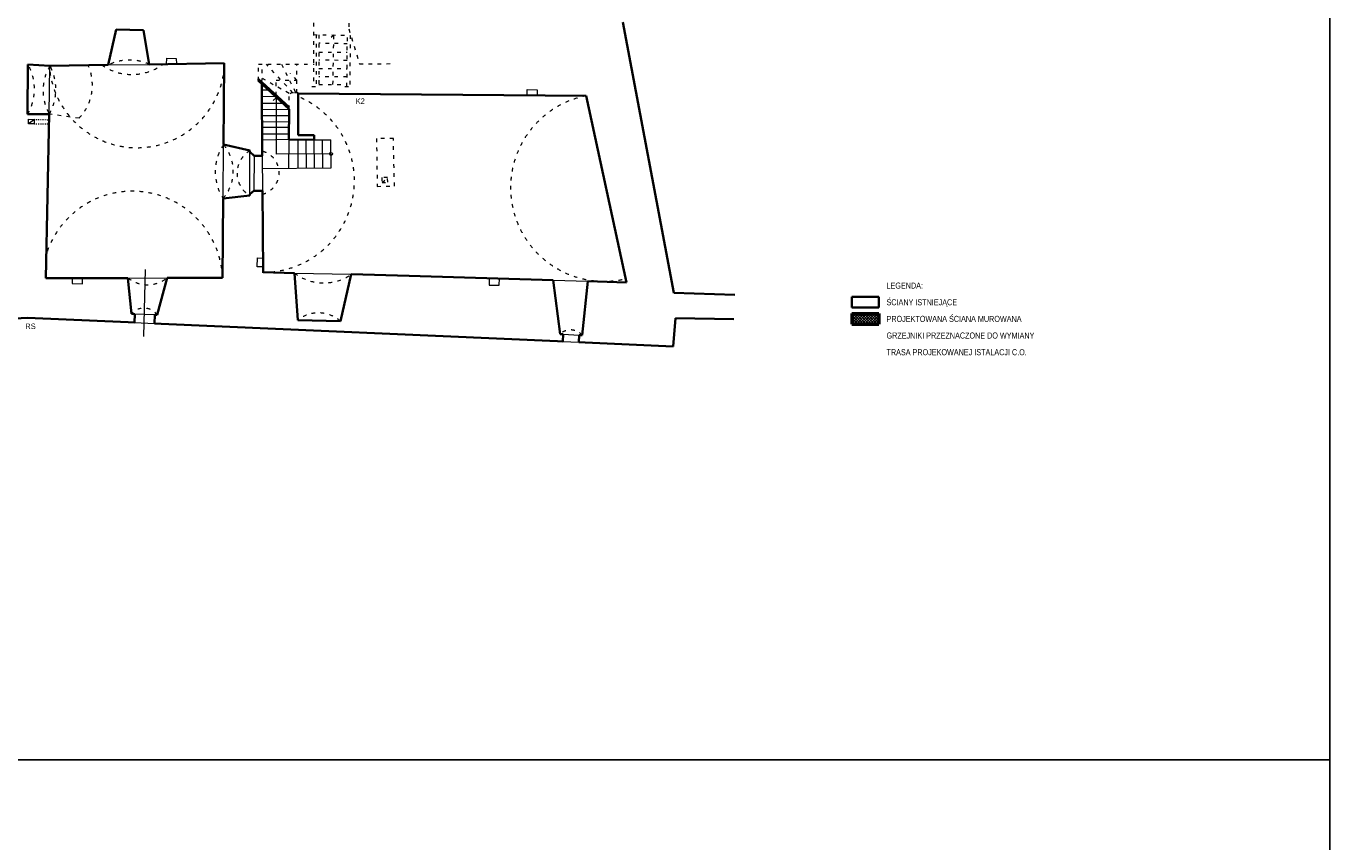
# Model space of a CAD drawing. Header units: centimetres. Extents: x -65222 to -44487, y -149615 to -110728.
# Tile 5 of 98: x -48795 to -44487, y -143782 to -141086. Entities that reach past the tile are written whole.
import ezdxf
from ezdxf.enums import TextEntityAlignment as Align

# ---------------------------------------------------------------- set-up
doc = ezdxf.new("R2010")
doc.units = ezdxf.units.CM
doc.linetypes.add('ACAD_ISO03W100', pattern=[30, 12, -18])
for name, color, linetype, lineweight in [('arch C', 1, 'Continuous', 13), ('arch H sciany zamurowania', 3, 'Continuous', 9), ('arch N', 1, 'ACAD_ISO03W100', 13), ('arch P', 7, 'Continuous', 35), ('arch W', 251, 'Continuous', 5), ('opis', 31, 'Continuous', 0), ('ZRE Podkład', 253, 'Continuous', 9)]:
    doc.layers.add(name, color=color, linetype=linetype, lineweight=lineweight)
doc.styles.add('arch arial nar', font='ARIALN.TTF')
doc.styles.get("Standard").update_dxf_attribs({"font": 'ARIALN.TTF'})

# ---------------------------------------------------------------- blocks, each defined once
blk = doc.blocks.new('G$CBCE8FE14')
at = {"layer": 'arch C', "color": 253}
for p, q in [((-1118.4, -3068.5), (-1117.4, -3048.7)), ((-1117.4, -3048.7), (-1085.8, -3049.5)), ((-1085.8, -3049.5), (-1085.5, -3068)), ((-1505.5, -3233.6), (-1503.4, -3074.4)), ((-1310.4, -3071.4), (-1175.4, -3069.3)), ((-803.6, -3153.5), (-782.2, -3153.3)), ((-803.4, -3174.7), (-758.5, -3175.2)), ((-755, -3178.5), (-765.9, -3188.4)), ((-754.2, -3365.6), (-755, -3178.5)), ((73.2, -3171.8), (73.8, -3152.7)), ((73.8, -3152.7), (106.4, -3153.7)), ((106.4, -3153.7), (106.3, -3172)), ((-803.3, -3197.8), (-734.6, -3197.4)), ((-803.2, -3218), (-713.3, -3217.2)), ((-1574.4, -3266.4), (-1574.4, -3250.8)), ((-1574.4, -3250.8), (-1554.4, -3251.2)), ((-1554.4, -3251.2), (-1574.4, -3266.4)), ((-1554.7, -3266.4), (-1574.4, -3266.4)), ((-1554.7, -3266.4), (-1554.4, -3251.2)), ((-803, -3238.1), (-713.4, -3238.7)), ((-802.9, -3259.4), (-713.6, -3258.5)), ((-713.7, -3278), (-802.8, -3278.5)), ((-802.7, -3298.8), (-713.8, -3298.4)), ((-931.1, -3512.2), (-929.9, -3334.7)), ((-843, -3503.1), (-842.5, -3354.4)), ((-713.9, -3317.9), (-802.5, -3319.6)), ((-713.9, -3317.9), (-714.6, -3412.3)), ((-684.7, -3318.3), (-684, -3412.1)), ((-657.7, -3318.6), (-657, -3411.9)), ((-630.2, -3319), (-575.1, -3318.6)), ((-629.5, -3411.7), (-630.2, -3319)), ((-601.9, -3411.5), (-602.6, -3318.8)), ((-574.4, -3411.3), (-575.1, -3318.6)), ((-828.6, -3371.2), (-829.7, -3487.2)), ((-802.2, -3371.1), (-801.4, -3487)), ((-574.7, -3365.3), (-754.2, -3365.6)), ((-801.9, -3413), (-574.4, -3411.3)), ((-1188.4, -3747.3), (-1194.5, -3968.1)), ((-818.8, -3738.5), (-817.8, -3709.1)), ((-799.5, -3738.1), (-818.8, -3738.5)), ((-817.8, -3709.1), (-799.7, -3710.1)), ((-1429.8, -3776), (-1429.4, -3793.9)), ((-1395.2, -3794.3), (-1395.3, -3775.8)), ((-1245.5, -3775.4), (-1115.9, -3774.9)), ((-695.4, -3758.8), (-508, -3763.1)), ((-51.8, -3775.7), (-51.6, -3798.8)), ((-19, -3799.2), (-18.3, -3776.7)), ((159.6, -3782.2), (273.9, -3785.7)), ((-1429.4, -3793.9), (-1395.2, -3794.3)), ((-51.6, -3798.8), (-19, -3799.2)), ((-1157.1, -3897.1), (-1222.8, -3894.4)), ((-1224.1, -3922.3), (-1158.3, -3925.3)), ((192.8, -3961.1), (245.7, -3964)), ((191.7, -3985.3), (244.7, -3987.7))]:
    blk.add_line(p, q, dxfattribs=at)
blk.add_circle((-574.7, -3365.3), 5, dxfattribs=at)
at = {"layer": 'arch N', "color": 253, "linetype": 'ACAD_ISO03W100'}
for p, q in [((-632, -2932.4), (-632.7, -3142.4)), ((-632.1, -2971.1), (-510.8, -2973.5)), ((-623.1, -2971.3), (-623.1, -3142.6)), ((-614.5, -2971.4), (-614.5, -3142.7)), ((-565, -2972.4), (-582.4, -2987.9)), ((-568.2, -3136.1), (-565, -2972.4)), ((-515.2, -2933.3), (-515.5, -2952.1)), ((-515.5, -2952.1), (-480.8, -3067.8)), ((-520.7, -3001.3), (-614.5, -2999.8)), ((-521.9, -3142.5), (-520.4, -2973.3)), ((-510.8, -2973.5), (-512.8, -3142.6)), ((-614.5, -3028.6), (-520.9, -3029.5)), ((-521.2, -3056.6), (-614.5, -3055.2)), ((-815, -3122.9), (-813.8, -3069.1)), ((-813.8, -3069.1), (-630.7, -3069.1)), ((-802.8, -3127.9), (-801.5, -3069.1)), ((-700.6, -3163), (-788.2, -3069.1)), ((-738.6, -3069.1), (-691, -3163.2)), ((-687, -3121.5), (-708.5, -3100.1)), ((-687, -3163.2), (-687, -3069.1)), ((-614.5, -3082.9), (-521.4, -3083.7)), ((-480.8, -3067.8), (-372.3, -3067)), ((-802.5, -3115.3), (-709, -3166.1)), ((-755.3, -3171.7), (-756.3, -3121.5)), ((-756.3, -3121.5), (-687, -3121.5)), ((-638.3, -3142.3), (-608.7, -3142.9)), ((-521.6, -3110.9), (-614.5, -3110.9)), ((-614.5, -3135.6), (-521.9, -3136.5)), ((-529, -3142.4), (-506, -3142.7)), ((-713.3, -3217.2), (-712.8, -3172.2)), ((-683, -3163.2), (-698.9, -3163.2)), ((-1407.1, -3247.5), (-1505.5, -3233.6)), ((-424.4, -3314.5), (-421.9, -3472.6)), ((-368.4, -3314.5), (-424.4, -3314.5)), ((-365, -3471.4), (-368.4, -3314.5)), ((-406.8, -3442.8), (-406, -3459.8)), ((-388.2, -3442.9), (-406.8, -3442.8)), ((-406, -3459.8), (-388.2, -3442.9)), ((-387.2, -3458.9), (-388.2, -3442.9)), ((-421.9, -3472.6), (-365, -3471.4)), ((-406, -3459.8), (-387.2, -3458.9))]:
    blk.add_line(p, q, dxfattribs=at)
at = {"layer": 'arch N', "color": 253, "linetype": 'ACAD_ISO03W100', "ltscale": 0.2}
for p, q in [((-1554.7, -3266.4), (-1506.2, -3266.4)), ((-1554.4, -3251.2), (-1505.9, -3252.3))]:
    blk.add_line(p, q, dxfattribs=at)
at = {"layer": 'arch N', "color": 253, "linetype": 'ACAD_ISO03W100'}
for centre, radius, start, end in [((-1240.7, -3211.3), 156.3, 65.279, 116.4851), ((-1719.8, -3150.6), 165.2, 329.5648, 29.4467), ((-1368.4, -3155.8), 157.6, 148.8964, 209.5679), ((-1648.3, -3152.1), 164.5, 330.2793, 28.185), ((-1216, -3054.5), 290.3, 187.8507, 352.4618), ((-1521.9, -3137.7), 158.8, 316.2617, 24.2581), ((-1232.7, -2929.7), 173, 235.164, 306.6002), ((-799.2, -3454.5), 301.9, 269.5027, 67.358), ((-700.6, -3175.7), 12.7, 81.9398, 163.752), ((328, -3476.9), 309.3, 101.0263, 283.2908), ((-795.4, -3424.4), 161.6, 146.288, 212.9019), ((-1033.2, -3422.7), 135.7, 318.7606, 40.4293), ((-798.5, -3428.9), 86.5, 120.6221, 239.0245), ((-819.3, -3427.6), 73.1, 284.2205, 76.5563), ((-1231, -3787), 298.3, 2.4382, 162.5091), ((-1181, -3693.6), 104.1, 231.7039, 308.6722), ((-598.8, -3633), 158.7, 232.4715, 304.8761), ((-1192.7, -3928), 53.3, 35.0046, 140.2101), ((-616.2, -4000.4), 109.8, 48.6166, 128.4096), ((217.2, -3997.7), 50.8, 40.7263, 133.0335)]:
    blk.add_arc(centre, radius, start, end, dxfattribs=at)
at = {"layer": 'arch P', "color": 253}
for p, q in [((-1310.4, -3071.4), (-1284.4, -2954.7)), ((-1284.4, -2954.7), (-1194.3, -2956.9)), ((-1194.3, -2956.9), (-1175.4, -3069.3)), ((390.1, -2929.7), (557.8, -3824.2)), ((-1575.9, -3069.4), (-1577.3, -3234.3)), ((-1503.4, -3074.4), (-1575.9, -3069.4)), ((-1310.4, -3071.4), (-1503.4, -3074.4)), ((-928, -3065.5), (-1175.4, -3069.3)), ((-929.9, -3334.7), (-928, -3065.5)), ((-815, -3122.9), (-713.3, -3217.2)), ((-814.8, -3116.8), (-713.2, -3210.6)), ((-802.2, -3371.1), (-803.7, -3133.3)), ((-683, -3165.6), (-683, -3163.2)), ((-683, -3165.6), (268.9, -3173.4)), ((-682.6, -3303.1), (-683, -3165.6)), ((268.9, -3173.4), (401.6, -3789.7)), ((-713.9, -3317.9), (-713.3, -3217.2)), ((-1577.3, -3234.3), (-1505.5, -3233.6)), ((-1505.5, -3233.6), (-1517.2, -3776.2)), ((-630.3, -3303.7), (-682.6, -3303.1)), ((-630.2, -3319), (-630.3, -3303.7)), ((-929.9, -3334.7), (-842.5, -3354.4)), ((-842.5, -3354.4), (-842.5, -3358.3)), ((-828.6, -3371.2), (-842.5, -3358.3)), ((-630.2, -3319), (-713.9, -3317.9)), ((-802.2, -3371.1), (-828.6, -3371.2)), ((-829.7, -3487.2), (-843, -3498)), ((-829.7, -3487.2), (-801.4, -3487)), ((-799.3, -3756.4), (-801.4, -3487)), ((-933, -3774.3), (-931.1, -3512.2)), ((-931.1, -3512.2), (-843, -3503.1)), ((-843, -3503.1), (-843, -3498)), ((-1517.2, -3776.2), (-1245.5, -3775.4)), ((-1245.5, -3775.4), (-1233.6, -3893.9)), ((-1115.9, -3774.9), (-1149.1, -3897.5)), ((-1115.9, -3774.9), (-933, -3774.3)), ((-695.4, -3758.8), (-799.3, -3756.4)), ((-695.4, -3758.8), (-684.4, -3914.4)), ((-543.6, -3918), (-508, -3763.1)), ((-316.1, -3767.6), (-508, -3763.1)), ((159.6, -3782.2), (-316.1, -3767.6)), ((159.6, -3782.2), (182.6, -3960.6)), ((273.9, -3785.7), (255.8, -3964.5)), ((401.6, -3789.7), (273.9, -3785.7)), ((557.8, -3824.2), (759.2, -3830.4)), ((-2041.3, -3933.4), (-1578, -3906.6)), ((-1578, -3906.6), (-1245, -3921.4)), ((-1233.6, -3893.9), (-1222.8, -3894.4)), ((-1222.8, -3894.4), (-1224.1, -3922.3)), ((-1157.1, -3897.1), (-1158.3, -3925.3)), ((-1149.1, -3897.5), (-1157.1, -3897.1)), ((-684.4, -3914.4), (-543.6, -3918)), ((556.5, -4001.6), (563.3, -3908.3)), ((563.3, -3908.3), (756.7, -3911.4)), ((-1245, -3921.4), (-1224.1, -3922.3)), ((-1158.3, -3925.3), (-1136.3, -3926.2)), ((-1136.3, -3926.2), (173.9, -3984.5)), ((182.6, -3960.6), (192.8, -3961.1)), ((192.8, -3961.1), (191.7, -3985.3)), ((191.7, -3985.3), (173.9, -3984.5)), ((245.7, -3964), (244.7, -3987.7)), ((264.9, -3988.6), (244.7, -3987.7)), ((245.7, -3964), (255.8, -3964.5)), ((264.9, -3988.6), (556.5, -4001.6))]:
    blk.add_line(p, q, dxfattribs=at)
at = {"layer": 'opis', "color": 253, "char_height": 18, "attachment_point": 5}
for s, insert in [('K2', (-478, -3190.8)), ('RS', (-1567.5, -3935))]:
    blk.add_mtext_dynamic_manual_height_columns(s, width=71.788, gutter_width=12.5, heights=[0], dxfattribs=dict(at, insert=insert))

msp = doc.modelspace()

# ---------------------------------------------------------------- hatches: boundary and pattern name
at = {"layer": 'arch H sciany zamurowania'}
h = msp.add_hatch(dxfattribs=at)
h.set_pattern_fill('ANSI37', color=253, scale=2, angle=0.242)
h.set_pattern_definition([(45.2420383, (13621.1534, -8095.0276), (-4.50905588, 4.4711201), []), (135.2420383, (13621.1534, -8095.0276), (-4.4711201, -4.50905588), [])])
h.paths.add_polyline_path([(-45976.9, -142036.5), (-46066.9, -142036.5), (-46066.9, -142071.5), (-45976.9, -142071.5)])

# ---------------------------------------------------------------- linework, layer by layer
at = {"color": 3}
for points in [[(-52888, -137405.7), (-44486.8, -137405.7), (-44486.8, -143510.6), (-52888, -143510.6)], [(-52888, -143510.6), (-44486.8, -143510.6), (-44486.8, -149615.5), (-52888, -149615.5)]]:
    msp.add_lwpolyline(points, close=True, dxfattribs=at)
at = {"layer": 'arch P', "color": 253}
for p, q in [((-46066.9, -141981.5), (-45976.9, -141981.5)), ((-46066.9, -141981.5), (-46066.9, -142016.5)), ((-45976.9, -141981.5), (-45976.9, -142016.5)), ((-46066.9, -142016.5), (-45976.9, -142016.5))]:
    msp.add_line(p, q, dxfattribs=at)
at = {"layer": 'arch P', "color": 253, "lineweight": 53}
for p, q in [((-46066.9, -142036.5), (-45976.9, -142036.5)), ((-46066.9, -142036.5), (-46066.9, -142071.5)), ((-45976.9, -142036.5), (-45976.9, -142071.5)), ((-46066.9, -142071.5), (-45976.9, -142071.5))]:
    msp.add_line(p, q, dxfattribs=at)

# ---------------------------------------------------------------- block references
at = {"layer": 'ZRE Podkład', "color": 1}
msp.add_blockref('G$CBCE8FE14', (-47212.8, -138143.6), dxfattribs=at)

# ---------------------------------------------------------------- texts
at = {"layer": 'arch W', "color": 253, "style": 'arch arial nar'}
for s, p in [('LEGENDA:', (-45951.9, -141944)), ('ŚCIANY ISTNIEJĄCE', (-45951.9, -141999)), ('PROJEKTOWANA ŚCIANA MUROWANA', (-45951.9, -142054)), ('GRZEJNIKI PRZEZNACZONE DO WYMIANY', (-45951.9, -142109)), ('TRASA PROJEKOWANEJ ISTALACJI C.O.', (-45951.9, -142164))]:
    msp.add_text(s, height=20, dxfattribs=at).set_placement(p, align=Align.MIDDLE_LEFT)

doc.saveas('drawing.dxf')
